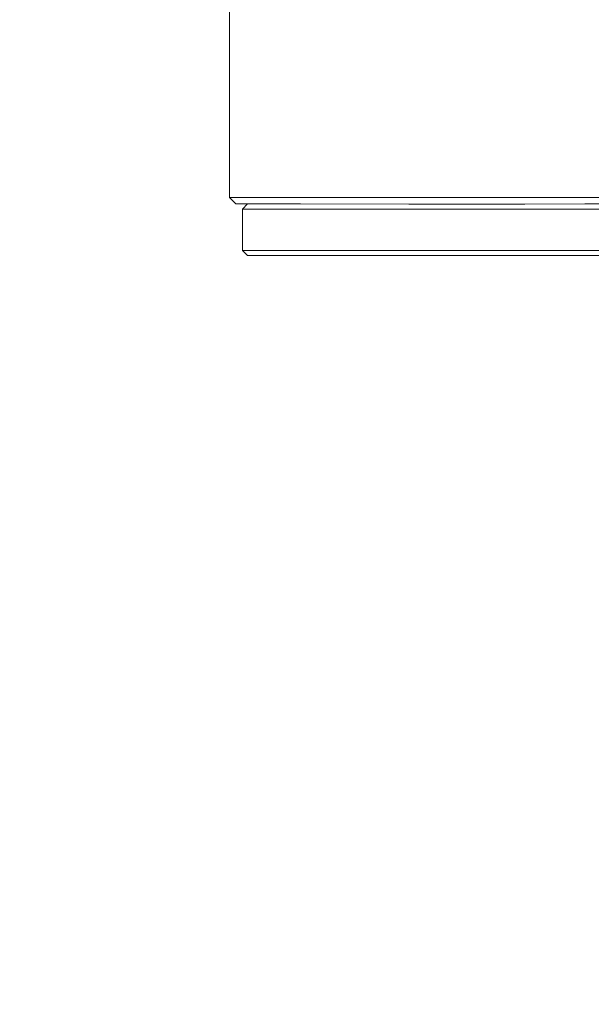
# Model space of a CAD drawing. Header units: millimetres. Extents: x 6756 to 17105, y -3613 to 3705.
# Tile 35 of 65: x 12756 to 12844, y 910 to 1062. Entities that reach past the tile are written whole.
import ezdxf

# ---------------------------------------------------------------- set-up
doc = ezdxf.new("R2010")
doc.units = ezdxf.units.MM
doc.header["$PDSIZE"] = -5
doc.layers.get('0').update_dxf_attribs({"lineweight": 35})
for name, color, linetype, lineweight in [('尺寸线层', 3, 'Continuous', 18), ('粗实线层', 7, 'Continuous', 35), ('细实线层', 7, 'Continuous', 18)]:
    doc.layers.add(name, color=color, linetype=linetype, lineweight=lineweight)
doc.styles.add('标准', font='txt', dxfattribs={"width": 0.667})
doc.dimstyles.new('标准', dxfattribs={"dimscale": 15, "dimtxt": 3.5, "dimasz": 4, "dimexe": 2, "dimexo": 0, "dimtad": 1, "dimdsep": 46, "dimtxsty": '标准', "dimblk": '_CAXARROW', "dimcen": 0, "dimdle": 6, "dimazin": 2, "dimtfac": 0.707107, "dimtdec": 3, "dimtmove": 2, "dimatfit": 3, "dimfxl": 1, "dimfrac": 2, "dimtolj": 1, "dimarcsym": 1})

# ---------------------------------------------------------------- blocks, each defined once
blk = doc.blocks.new('324356')
at = {"layer": '细实线层'}
for p, q in [((-1167.41, -28), (-1167.41, 6.6)), ((-1166.41, -29), (-1167.41, -28)), ((-1161.62, -28.01), (-1167.41, -28)), ((-1156.91, -28.01), (-1161.62, -28.01)), ((-1136.59, -28.02), (-1156.91, -28.01)), ((-1115.91, -28.01), (-1136.59, -28.02)), ((-1111.46, -28.01), (-1115.91, -28.01)), ((-1105.41, -28), (-1111.46, -28.01)), ((-1164.61, -29.01), (-1166.41, -29)), ((-1164.61, -29), (-1165.41, -29.8)), ((-1165.41, -36.2), (-1165.41, -29.8)), ((-1165.41, -29.8), (-1107.41, -29.8)), ((-1160.8, -29.01), (-1164.61, -29.01)), ((-1156.41, -29.01), (-1160.8, -29.01)), ((-1139.57, -29.02), (-1156.41, -29.01)), ((-1133.48, -29.02), (-1139.57, -29.02)), ((-1121.59, -29.02), (-1133.48, -29.02)), ((-1112.26, -29.01), (-1121.59, -29.02)), ((-1108.21, -29.01), (-1112.26, -29.01)), ((-1164.61, -37), (-1165.41, -36.2)), ((-1107.41, -36.2), (-1165.41, -36.2)), ((-1163.91, -37.01), (-1164.61, -37)), ((-1159.38, -37.01), (-1163.91, -37.01)), ((-1154.91, -37.01), (-1159.38, -37.01)), ((-1141.07, -37.02), (-1154.91, -37.01)), ((-1132.07, -37.02), (-1141.07, -37.02)), ((-1117.91, -37.01), (-1132.07, -37.02)), ((-1113.38, -37.01), (-1117.91, -37.01)), ((-1108.91, -37.01), (-1113.38, -37.01))]:
    blk.add_line(p, q, dxfattribs=at)
blk = doc.blocks.new('_CAXARROW')
blk.add_hatch(color=0).paths.add_polyline_path([(0, 0), (-1, 0.125), (-1, -0.125)], flags=0)
blk = doc.blocks.new('*X29')
at = {"layer": 'Defpoints', "color": 0, "transparency": 16777216}
for p in [(11929.32, 1449.65), (15982.04, 675.5)]:
    blk.add_point(p, dxfattribs=at)
at = {"layer": '尺寸线层', "color": 0, "linetype": 'Continuous', "lineweight": -2, "transparency": 16777216}
blk.add_line((15923.11, 686.76), (11988.26, 1438.39), dxfattribs=at)
at = {"layer": '尺寸线层', "color": 0, "lineweight": -2, "transparency": 16777216, "xscale": 60, "yscale": 60, "zscale": 60}
for p, rotation in [((11929.32, 1449.65), 169.1856160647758), ((15982.04, 675.5), 349.1856160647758)]:
    blk.add_blockref('_CAXARROW', p, dxfattribs=dict(at, rotation=rotation))
at = {"layer": '尺寸线层', "color": 0, "transparency": 16777216, "insert": (11668.98, 1499.38), "char_height": 52.5, "attachment_point": 5, "rotation": 349.1856, "style": '标准', "bg_fill": 3, "box_fill_scale": 1.1, "bg_fill_color": 256, "bg_fill_true_color": 13158600, "bg_fill_transparency": 0}
blk.add_mtext('\\A1;%%C4126', dxfattribs=at)

msp = doc.modelspace()

# ---------------------------------------------------------------- linework, layer by layer
at = {"layer": '粗实线层', "color": 8}
msp.add_arc((13955.682, 1062.575), 2063, 3, 357, dxfattribs=at)

# ---------------------------------------------------------------- block references
at = {"layer": '粗实线层'}
msp.add_blockref('324356', (13955.682, 1062.575), dxfattribs=at)

# ---------------------------------------------------------------- next in the draw order: dimensions: what is measured, and where the dimension line sits
at = {"layer": '尺寸线层'}
dim = msp.add_diameter_dim_2p(p1=(15982.044, 675.499), p2=(11929.321, 1449.651), dimstyle='标准', override={"dimpost": '%%C<>', "dimsah": 1, "dimtfill": 1, "dimtzin": 8}, dxfattribs=at)
dim.commit()
dim.dimension.update_dxf_attribs({"geometry": '*X29', "text_midpoint": (11668.983, 1499.381), "dimtype": 163})

doc.saveas('drawing.dxf')
